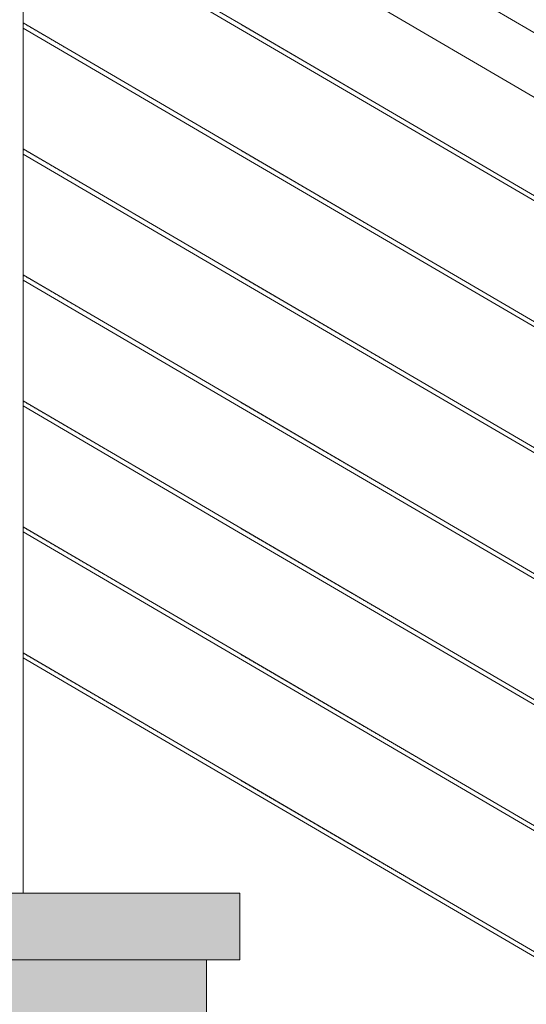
# Model space of a CAD drawing. Header units: millimetres. Extents: x -101298 to -58298, y 45839 to 66839.
# Tile 51 of 124: x -83965 to -83509, y 54715 to 55601. Entities that reach past the tile are written whole.
import ezdxf

# ---------------------------------------------------------------- set-up
doc = ezdxf.new("R2010")
doc.units = ezdxf.units.MM
doc.header["$MEASUREMENT"] = 0
doc.linetypes.add('Wipeout_Contour', pattern=[1000, 0, -1000])
doc.layers.add('Nowe_Konstrukcja - Schody', color=7, linetype='Continuous')
doc.layers.add('Nowe_Konstrukcja - Ściany zew', color=7, linetype='Continuous')
for name, color, linetype, lineweight, true_color in [('Nowe_Konstrukcja - Schody_Nr_pióra__101', 250, 'Continuous', 13, 0x333333), ('Nowe_Konstrukcja - Schody_Nr_pióra__116', 7, 'Continuous', 13, 0xcccccc), ('Nowe_Konstrukcja - Stropy_Nr_pióra__23', 7, 'Continuous', 13, 0x858585)]:
    doc.layers.add(name, color=color, linetype=linetype, lineweight=lineweight, true_color=true_color)
doc.layers.add('Nowe_Konstrukcja - Schody_Nr_pióra__3', color=7, linetype='Continuous', lineweight=13)
doc.layers.add('Nowe_Konstrukcja - Stropy_Nr_pióra__21', color=7, linetype='Continuous', lineweight=20)

msp = doc.modelspace()

# ---------------------------------------------------------------- wipeouts: each hides what was drawn before it
at = {"color": 254, "linetype": 'Wipeout_Contour', "lineweight": 0, "ltscale": 3609907.870501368}
msp.add_wipeout([(-84577.26, 55341.39), (-84638.23, 55305.76), (-84607.26, 55305.76), (-84607.26, 55245.76), (-84637.26, 55245.76), (-84637.26, 55142.13), (-84327.26, 55142.13), (-84327.26, 55082.13), (-84357.26, 55082.13), (-84357.26, 54978.49), (-84047.26, 54978.49), (-84047.26, 54918.49), (-84077.26, 54918.49), (-84077.26, 54814.85), (-83767.26, 54814.85), (-83767.26, 54754.85), (-83797.26, 54754.85), (-83797.26, 54651.22), (-83487.26, 54651.22), (-83487.26, 54591.22), (-83517.26, 54591.22), (-83517.26, 54487.58), (-83207.26, 54487.58), (-83207.26, 54427.58), (-83237.26, 54427.58), (-83237.26, 54323.95), (-83062.26, 54323.95), (-83062.26, 54500.53), (-83488.27, 54749.49), (-83768.27, 54913.13), (-83962.26, 55026.5), (-83962.26, 54814.86), (-84012.26, 54814.86), (-84012.26, 55055.72), (-84328.27, 55240.4), (-84539.17, 55363.65)], dxfattribs=at).dxf.layer = 'Nowe_Konstrukcja - Ściany zew'

# ---------------------------------------------------------------- next in the draw order: wipeouts: each hides what was drawn before it
at = {"color": 254, "linetype": 'Wipeout_Contour', "lineweight": 0, "ltscale": 800720.237651}
msp.add_wipeout([(-83962.26, 55257.8), (-83766.25, 55143.25), (-83486.25, 54979.61), (-83062.26, 54731.83), (-83062.26, 54840.53), (-83488.27, 55089.49), (-83768.27, 55253.13), (-83962.26, 55366.5)], dxfattribs=at).dxf.layer = 'Nowe_Konstrukcja - Ściany zew'

# ---------------------------------------------------------------- next in the draw order: wipeouts: each hides what was drawn before it
at = {"color": 254, "linetype": 'Wipeout_Contour', "lineweight": 0, "ltscale": 902972.924659}
msp.add_wipeout([(-83957.39, 55703.65), (-83962.26, 55700.8), (-83962.26, 55597.8), (-83766.25, 55483.25), (-83486.25, 55319.61), (-83062.26, 55071.83), (-83062.26, 55180.53), (-83488.27, 55429.49), (-83768.27, 55593.13)], dxfattribs=at).dxf.layer = 'Nowe_Konstrukcja - Ściany zew'

# ---------------------------------------------------------------- next in the draw order: wipeouts: each hides what was drawn before it
at = {"color": 254, "linetype": 'Wipeout_Contour', "lineweight": 0, "ltscale": 1001311.384778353}
msp.add_wipeout([(-83962.26, 55593.17), (-83962.26, 55484.47), (-83766.25, 55369.92), (-83486.25, 55206.28), (-83206.25, 55042.64), (-83062.26, 54958.49), (-83062.26, 55067.19), (-83208.27, 55152.52), (-83488.27, 55316.16), (-83768.27, 55479.8)], dxfattribs=at).dxf.layer = 'Nowe_Konstrukcja - Ściany zew'

# ---------------------------------------------------------------- next in the draw order: wipeouts: each hides what was drawn before it
at = {"color": 254, "linetype": 'Wipeout_Contour', "lineweight": 0, "ltscale": 899301.103644}
msp.add_wipeout([(-83962.26, 55139.83), (-83962.26, 55031.13), (-83766.25, 54916.58), (-83486.25, 54752.95), (-83062.26, 54505.16), (-83062.26, 54613.86), (-83208.27, 54699.19), (-83488.27, 54862.83), (-83768.27, 55026.46)], dxfattribs=at).dxf.layer = 'Nowe_Konstrukcja - Ściany zew'

# ---------------------------------------------------------------- next in the draw order: wipeouts: each hides what was drawn before it
at = {"color": 254, "linetype": 'Wipeout_Contour', "lineweight": 0, "ltscale": 801219.564267}
msp.add_wipeout([(-83768.27, 55366.46), (-83962.26, 55479.83), (-83962.26, 55371.13), (-83766.25, 55256.58), (-83486.25, 55092.95), (-83062.26, 54845.16), (-83062.26, 54953.86), (-83488.27, 55202.83)], dxfattribs=at).dxf.layer = 'Nowe_Konstrukcja - Ściany zew'

# ---------------------------------------------------------------- next in the draw order: wipeouts: each hides what was drawn before it
at = {"color": 254, "linetype": 'Wipeout_Contour', "lineweight": 0, "ltscale": 800221.626856}
msp.add_wipeout([(-83768.27, 55139.8), (-83962.26, 55253.17), (-83962.26, 55144.47), (-83766.25, 55029.92), (-83486.25, 54866.28), (-83062.26, 54618.49), (-83062.26, 54727.19), (-83488.27, 54976.16)], dxfattribs=at).dxf.layer = 'Nowe_Konstrukcja - Ściany zew'

# ---------------------------------------------------------------- next in the draw order: linework, layer by layer
at = {"layer": 'Nowe_Konstrukcja - Schody_Nr_pióra__3', "color": 7, "linetype": 'Continuous', "lineweight": 13}
msp.add_line((-83797.26, 54651.22), (-83797.26, 54754.85), dxfattribs=at)

# ---------------------------------------------------------------- next in the draw order: wipeouts: each hides what was drawn before it
at = {"color": 254, "linetype": 'Wipeout_Contour', "lineweight": 0, "ltscale": 402300.5642}
msp.add_wipeout([(-84012.26, 54814.86), (-83962.26, 54814.86), (-83962.26, 55843.43), (-84012.26, 55843.43)], dxfattribs=at).dxf.layer = 'Nowe_Konstrukcja - Schody'
at = {"color": 254, "linetype": 'Wipeout_Contour', "lineweight": 0, "ltscale": 400003.269875}
msp.add_wipeout([(-83488.27, 54749.49), (-83487.98, 54750), (-83767.98, 54913.63), (-83768.27, 54913.13)], dxfattribs=at).dxf.layer = 'Nowe_Konstrukcja - Schody'
at = {"color": 254, "linetype": 'Wipeout_Contour', "lineweight": 0, "ltscale": 601068.340228}
msp.add_wipeout([(-83877.52, 55750.33), (-83953.43, 55705.97), (-83486.25, 55432.95), (-83206.25, 55269.31), (-83062.26, 55185.16), (-83062.26, 55273.89)], dxfattribs=at).dxf.layer = 'Nowe_Konstrukcja - Ściany zew'

# ---------------------------------------------------------------- next in the draw order: wipeouts: each hides what was drawn before it
at = {"color": 254, "linetype": 'Wipeout_Contour', "lineweight": 0, "ltscale": 401761.597129}
msp.add_wipeout([(-83499.88, 55529.63), (-83498.92, 55531.28), (-83778.92, 55694.91), (-83779.88, 55693.27)], dxfattribs=at).dxf.layer = 'Nowe_Konstrukcja - Schody'
at = {"color": 254, "linetype": 'Wipeout_Contour', "lineweight": 0, "ltscale": 400003.766751}
msp.add_wipeout([(-83487.26, 54751.22), (-83486.55, 54752.44), (-83766.55, 54916.08), (-83767.26, 54914.86)], dxfattribs=at).dxf.layer = 'Nowe_Konstrukcja - Schody'

# ---------------------------------------------------------------- next in the draw order: wipeouts: each hides what was drawn before it
at = {"color": 254, "linetype": 'Wipeout_Contour', "lineweight": 0, "ltscale": 401762.445032}
msp.add_wipeout([(-83498.92, 55531.28), (-83496.18, 55535.96), (-83776.18, 55699.59), (-83778.92, 55694.91)], dxfattribs=at).dxf.layer = 'Nowe_Konstrukcja - Schody'
at = {"color": 254, "linetype": 'Wipeout_Contour', "lineweight": 0, "ltscale": 400003.972603}
msp.add_wipeout([(-83486.55, 54752.44), (-83486.25, 54752.95), (-83766.25, 54916.58), (-83766.55, 54916.08)], dxfattribs=at).dxf.layer = 'Nowe_Konstrukcja - Schody'

# ---------------------------------------------------------------- next in the draw order: hatches: boundary and pattern name
at = {"layer": 'Nowe_Konstrukcja - Schody_Nr_pióra__116', "linetype": 'Continuous', "lineweight": 13, "true_color": 0xcccccc}
msp.add_hatch(color=254, dxfattribs=at).paths.add_polyline_path([(-84077.26, 54754.85), (-83767.26, 54754.85), (-83767.26, 54814.85), (-84077.26, 54814.85)])

# ---------------------------------------------------------------- next in the draw order: linework, layer by layer
at = {"layer": 'Nowe_Konstrukcja - Schody_Nr_pióra__3', "color": 7, "linetype": 'Continuous', "lineweight": 13}
for p, q in [((-84077.26, 54814.85), (-83767.26, 54814.85)), ((-83767.26, 54754.85), (-83767.26, 54814.85)), ((-83797.26, 54754.85), (-83767.26, 54754.85))]:
    msp.add_line(p, q, dxfattribs=at)

# ---------------------------------------------------------------- next in the draw order: wipeouts: each hides what was drawn before it
at = {"color": 254, "linetype": 'Wipeout_Contour', "lineweight": 0, "ltscale": 401764.013043}
msp.add_wipeout([(-83496.18, 55535.96), (-83492.09, 55542.96), (-83772.09, 55706.6), (-83776.18, 55699.59)], dxfattribs=at).dxf.layer = 'Nowe_Konstrukcja - Schody'
at = {"color": 254, "linetype": 'Wipeout_Contour', "lineweight": 0, "ltscale": 401100.158809}
msp.add_wipeout([(-83767.98, 54913.63), (-83962.26, 55027.18), (-83962.26, 55026.5), (-83768.27, 54913.13)], dxfattribs=at).dxf.layer = 'Nowe_Konstrukcja - Schody'

# ---------------------------------------------------------------- next in the draw order: wipeouts: each hides what was drawn before it
at = {"color": 254, "linetype": 'Wipeout_Contour', "lineweight": 0, "ltscale": 401766.064347}
msp.add_wipeout([(-83492.09, 55542.96), (-83487.26, 55551.22), (-83767.26, 55714.86), (-83772.09, 55706.6)], dxfattribs=at).dxf.layer = 'Nowe_Konstrukcja - Schody'
at = {"color": 254, "linetype": 'Wipeout_Contour', "lineweight": 0, "ltscale": 401103.469494}
msp.add_wipeout([(-83766.55, 54916.08), (-83962.26, 55030.45), (-83962.26, 55028.82), (-83767.26, 54914.86)], dxfattribs=at).dxf.layer = 'Nowe_Konstrukcja - Schody'

# ---------------------------------------------------------------- next in the draw order: wipeouts: each hides what was drawn before it
at = {"color": 254, "linetype": 'Wipeout_Contour', "lineweight": 0, "ltscale": 401768.287999}
msp.add_wipeout([(-83487.26, 55551.22), (-83482.44, 55559.48), (-83762.44, 55723.12), (-83767.26, 55714.86)], dxfattribs=at).dxf.layer = 'Nowe_Konstrukcja - Schody'
at = {"color": 254, "linetype": 'Wipeout_Contour', "lineweight": 0, "ltscale": 401104.845024}
msp.add_wipeout([(-83766.25, 54916.58), (-83962.26, 55031.13), (-83962.26, 55030.45), (-83766.55, 54916.08)], dxfattribs=at).dxf.layer = 'Nowe_Konstrukcja - Schody'

# ---------------------------------------------------------------- next in the draw order: wipeouts: each hides what was drawn before it
at = {"color": 254, "linetype": 'Wipeout_Contour', "lineweight": 0, "ltscale": 401770.345466}
msp.add_wipeout([(-83482.44, 55559.48), (-83478.34, 55566.48), (-83758.34, 55730.12), (-83762.44, 55723.12)], dxfattribs=at).dxf.layer = 'Nowe_Konstrukcja - Schody'
at = {"color": 254, "linetype": 'Wipeout_Contour', "lineweight": 0, "ltscale": 400252.017193}
msp.add_wipeout([(-83488.27, 54862.83), (-83487.98, 54863.33), (-83767.98, 55026.97), (-83768.27, 55026.46)], dxfattribs=at).dxf.layer = 'Nowe_Konstrukcja - Schody'

# ---------------------------------------------------------------- next in the draw order: wipeouts: each hides what was drawn before it
at = {"color": 254, "linetype": 'Wipeout_Contour', "lineweight": 0, "ltscale": 401771.922174}
msp.add_wipeout([(-83478.34, 55566.48), (-83475.61, 55571.16), (-83755.61, 55734.8), (-83758.34, 55730.12)], dxfattribs=at).dxf.layer = 'Nowe_Konstrukcja - Schody'
at = {"color": 254, "linetype": 'Wipeout_Contour', "lineweight": 0, "ltscale": 400252.523203}
msp.add_wipeout([(-83487.26, 54864.55), (-83486.55, 54865.77), (-83766.55, 55029.41), (-83767.26, 55028.19)], dxfattribs=at).dxf.layer = 'Nowe_Konstrukcja - Schody'

# ---------------------------------------------------------------- next in the draw order: wipeouts: each hides what was drawn before it
at = {"color": 254, "linetype": 'Wipeout_Contour', "lineweight": 0, "ltscale": 401772.77618}
msp.add_wipeout([(-83475.61, 55571.16), (-83474.65, 55572.8), (-83754.65, 55736.44), (-83755.61, 55734.8)], dxfattribs=at).dxf.layer = 'Nowe_Konstrukcja - Schody'
at = {"color": 254, "linetype": 'Wipeout_Contour', "lineweight": 0, "ltscale": 400252.732839}
msp.add_wipeout([(-83486.55, 54865.77), (-83486.25, 54866.28), (-83766.25, 55029.92), (-83766.55, 55029.41)], dxfattribs=at).dxf.layer = 'Nowe_Konstrukcja - Schody'

# ---------------------------------------------------------------- next in the draw order: linework, layer by layer
at = {"layer": 'Nowe_Konstrukcja - Schody_Nr_pióra__101', "color": 250, "linetype": 'Continuous', "lineweight": 13, "true_color": 0x333333}
for p, q in [((-83488.27, 54749.49), (-83768.27, 54913.13)), ((-83486.25, 54752.95), (-83766.25, 54916.58))]:
    msp.add_line(p, q, dxfattribs=at)

# ---------------------------------------------------------------- next in the draw order: wipeouts: each hides what was drawn before it
at = {"color": 254, "linetype": 'Wipeout_Contour', "lineweight": 0, "ltscale": 401348.852244}
msp.add_wipeout([(-83767.98, 55026.97), (-83962.26, 55140.51), (-83962.26, 55139.83), (-83768.27, 55026.46)], dxfattribs=at).dxf.layer = 'Nowe_Konstrukcja - Schody'

# ---------------------------------------------------------------- next in the draw order: wipeouts: each hides what was drawn before it
at = {"color": 254, "linetype": 'Wipeout_Contour', "lineweight": 0, "ltscale": 401352.1719}
msp.add_wipeout([(-83766.55, 55029.41), (-83962.26, 55143.79), (-83962.26, 55142.15), (-83767.26, 55028.19)], dxfattribs=at).dxf.layer = 'Nowe_Konstrukcja - Schody'

# ---------------------------------------------------------------- next in the draw order: wipeouts: each hides what was drawn before it
at = {"color": 254, "linetype": 'Wipeout_Contour', "lineweight": 0, "ltscale": 401353.551139}
msp.add_wipeout([(-83766.25, 55029.92), (-83962.26, 55144.47), (-83962.26, 55143.79), (-83766.55, 55029.41)], dxfattribs=at).dxf.layer = 'Nowe_Konstrukcja - Schody'

# ---------------------------------------------------------------- next in the draw order: wipeouts: each hides what was drawn before it
at = {"color": 254, "linetype": 'Wipeout_Contour', "lineweight": 0, "ltscale": 400501.123152}
msp.add_wipeout([(-83488.27, 54976.16), (-83487.98, 54976.66), (-83767.98, 55140.3), (-83768.27, 55139.8)], dxfattribs=at).dxf.layer = 'Nowe_Konstrukcja - Schody'

# ---------------------------------------------------------------- next in the draw order: wipeouts: each hides what was drawn before it
at = {"color": 254, "linetype": 'Wipeout_Contour', "lineweight": 0, "ltscale": 400501.638285}
msp.add_wipeout([(-83487.26, 54977.89), (-83486.55, 54979.11), (-83766.55, 55142.74), (-83767.26, 55141.52)], dxfattribs=at).dxf.layer = 'Nowe_Konstrukcja - Schody'

# ---------------------------------------------------------------- next in the draw order: wipeouts: each hides what was drawn before it
at = {"color": 254, "linetype": 'Wipeout_Contour', "lineweight": 0, "ltscale": 400501.8517}
msp.add_wipeout([(-83486.55, 54979.11), (-83486.25, 54979.61), (-83766.25, 55143.25), (-83766.55, 55142.74)], dxfattribs=at).dxf.layer = 'Nowe_Konstrukcja - Schody'

# ---------------------------------------------------------------- next in the draw order: linework, layer by layer
at = {"layer": 'Nowe_Konstrukcja - Schody_Nr_pióra__101', "color": 250, "linetype": 'Continuous', "lineweight": 13, "true_color": 0x333333}
for p, q in [((-83766.25, 54916.58), (-83962.26, 55031.13)), ((-83768.27, 54913.13), (-83962.26, 55026.5)), ((-83488.27, 54862.83), (-83768.27, 55026.46)), ((-83486.25, 54866.28), (-83766.25, 55029.92))]:
    msp.add_line(p, q, dxfattribs=at)

# ---------------------------------------------------------------- next in the draw order: wipeouts: each hides what was drawn before it
at = {"color": 254, "linetype": 'Wipeout_Contour', "lineweight": 0, "ltscale": 401597.903389}
msp.add_wipeout([(-83767.98, 55140.3), (-83962.26, 55253.85), (-83962.26, 55253.17), (-83768.27, 55139.8)], dxfattribs=at).dxf.layer = 'Nowe_Konstrukcja - Schody'

# ---------------------------------------------------------------- next in the draw order: wipeouts: each hides what was drawn before it
at = {"color": 254, "linetype": 'Wipeout_Contour', "lineweight": 0, "ltscale": 401601.232013}
msp.add_wipeout([(-83766.55, 55142.74), (-83962.26, 55257.12), (-83962.26, 55255.48), (-83767.26, 55141.52)], dxfattribs=at).dxf.layer = 'Nowe_Konstrukcja - Schody'

# ---------------------------------------------------------------- next in the draw order: wipeouts: each hides what was drawn before it
at = {"color": 254, "linetype": 'Wipeout_Contour', "lineweight": 0, "ltscale": 401602.614971}
msp.add_wipeout([(-83766.25, 55143.25), (-83962.26, 55257.8), (-83962.26, 55257.12), (-83766.55, 55142.74)], dxfattribs=at).dxf.layer = 'Nowe_Konstrukcja - Schody'

# ---------------------------------------------------------------- next in the draw order: wipeouts: each hides what was drawn before it
at = {"color": 254, "linetype": 'Wipeout_Contour', "lineweight": 0, "ltscale": 400750.587084}
msp.add_wipeout([(-83488.27, 55089.49), (-83487.98, 55090), (-83767.98, 55253.63), (-83768.27, 55253.13)], dxfattribs=at).dxf.layer = 'Nowe_Konstrukcja - Schody'

# ---------------------------------------------------------------- next in the draw order: wipeouts: each hides what was drawn before it
at = {"color": 254, "linetype": 'Wipeout_Contour', "lineweight": 0, "ltscale": 400751.111328}
msp.add_wipeout([(-83487.26, 55091.22), (-83486.55, 55092.44), (-83766.55, 55256.08), (-83767.26, 55254.86)], dxfattribs=at).dxf.layer = 'Nowe_Konstrukcja - Schody'

# ---------------------------------------------------------------- next in the draw order: wipeouts: each hides what was drawn before it
at = {"color": 254, "linetype": 'Wipeout_Contour', "lineweight": 0, "ltscale": 400751.328516}
msp.add_wipeout([(-83486.55, 55092.44), (-83486.25, 55092.95), (-83766.25, 55256.58), (-83766.55, 55256.08)], dxfattribs=at).dxf.layer = 'Nowe_Konstrukcja - Schody'

# ---------------------------------------------------------------- next in the draw order: linework, layer by layer
at = {"layer": 'Nowe_Konstrukcja - Schody_Nr_pióra__101', "color": 250, "linetype": 'Continuous', "lineweight": 13, "true_color": 0x333333}
for p, q in [((-83766.25, 55029.92), (-83962.26, 55144.47)), ((-83768.27, 55026.46), (-83962.26, 55139.83)), ((-83488.27, 54976.16), (-83768.27, 55139.8)), ((-83486.25, 54979.61), (-83766.25, 55143.25))]:
    msp.add_line(p, q, dxfattribs=at)

# ---------------------------------------------------------------- next in the draw order: wipeouts: each hides what was drawn before it
at = {"color": 254, "linetype": 'Wipeout_Contour', "lineweight": 0, "ltscale": 401847.311615}
msp.add_wipeout([(-83767.98, 55253.63), (-83962.26, 55367.18), (-83962.26, 55366.5), (-83768.27, 55253.13)], dxfattribs=at).dxf.layer = 'Nowe_Konstrukcja - Schody'

# ---------------------------------------------------------------- next in the draw order: wipeouts: each hides what was drawn before it
at = {"color": 254, "linetype": 'Wipeout_Contour', "lineweight": 0, "ltscale": 401850.649182}
msp.add_wipeout([(-83766.55, 55256.08), (-83962.26, 55370.45), (-83962.26, 55368.82), (-83767.26, 55254.86)], dxfattribs=at).dxf.layer = 'Nowe_Konstrukcja - Schody'

# ---------------------------------------------------------------- next in the draw order: wipeouts: each hides what was drawn before it
at = {"color": 254, "linetype": 'Wipeout_Contour', "lineweight": 0, "ltscale": 401852.035846}
msp.add_wipeout([(-83766.25, 55256.58), (-83962.26, 55371.13), (-83962.26, 55370.45), (-83766.55, 55256.08)], dxfattribs=at).dxf.layer = 'Nowe_Konstrukcja - Schody'

# ---------------------------------------------------------------- next in the draw order: wipeouts: each hides what was drawn before it
at = {"color": 254, "linetype": 'Wipeout_Contour', "lineweight": 0, "ltscale": 401000.408321}
msp.add_wipeout([(-83488.27, 55202.83), (-83487.98, 55203.33), (-83767.98, 55366.97), (-83768.27, 55366.46)], dxfattribs=at).dxf.layer = 'Nowe_Konstrukcja - Schody'

# ---------------------------------------------------------------- next in the draw order: wipeouts: each hides what was drawn before it
at = {"color": 254, "linetype": 'Wipeout_Contour', "lineweight": 0, "ltscale": 401000.941663}
msp.add_wipeout([(-83487.26, 55204.55), (-83486.55, 55205.77), (-83766.55, 55369.41), (-83767.26, 55368.19)], dxfattribs=at).dxf.layer = 'Nowe_Konstrukcja - Schody'

# ---------------------------------------------------------------- next in the draw order: wipeouts: each hides what was drawn before it
at = {"color": 254, "linetype": 'Wipeout_Contour', "lineweight": 0, "ltscale": 401001.16262}
msp.add_wipeout([(-83486.55, 55205.77), (-83486.25, 55206.28), (-83766.25, 55369.92), (-83766.55, 55369.41)], dxfattribs=at).dxf.layer = 'Nowe_Konstrukcja - Schody'

# ---------------------------------------------------------------- next in the draw order: linework, layer by layer
at = {"layer": 'Nowe_Konstrukcja - Schody_Nr_pióra__101', "color": 250, "linetype": 'Continuous', "lineweight": 13, "true_color": 0x333333}
for p, q in [((-83766.25, 55143.25), (-83962.26, 55257.8)), ((-83486.25, 55092.95), (-83766.25, 55256.58)), ((-83768.27, 55139.8), (-83962.26, 55253.17)), ((-83488.27, 55089.49), (-83768.27, 55253.13))]:
    msp.add_line(p, q, dxfattribs=at)

# ---------------------------------------------------------------- next in the draw order: wipeouts: each hides what was drawn before it
at = {"color": 254, "linetype": 'Wipeout_Contour', "lineweight": 0, "ltscale": 402097.076249}
msp.add_wipeout([(-83767.98, 55366.97), (-83962.26, 55480.51), (-83962.26, 55479.83), (-83768.27, 55366.46)], dxfattribs=at).dxf.layer = 'Nowe_Konstrukcja - Schody'

# ---------------------------------------------------------------- next in the draw order: wipeouts: each hides what was drawn before it
at = {"color": 254, "linetype": 'Wipeout_Contour', "lineweight": 0, "ltscale": 402100.422728}
msp.add_wipeout([(-83766.55, 55369.41), (-83962.26, 55483.79), (-83962.26, 55482.15), (-83767.26, 55368.19)], dxfattribs=at).dxf.layer = 'Nowe_Konstrukcja - Schody'

# ---------------------------------------------------------------- next in the draw order: wipeouts: each hides what was drawn before it
at = {"color": 254, "linetype": 'Wipeout_Contour', "lineweight": 0, "ltscale": 402101.813092}
msp.add_wipeout([(-83766.25, 55369.92), (-83962.26, 55484.47), (-83962.26, 55483.79), (-83766.55, 55369.41)], dxfattribs=at).dxf.layer = 'Nowe_Konstrukcja - Schody'

# ---------------------------------------------------------------- next in the draw order: wipeouts: each hides what was drawn before it
at = {"color": 254, "linetype": 'Wipeout_Contour', "lineweight": 0, "ltscale": 401250.586194}
msp.add_wipeout([(-83488.27, 55316.16), (-83487.98, 55316.66), (-83767.98, 55480.3), (-83768.27, 55479.8)], dxfattribs=at).dxf.layer = 'Nowe_Konstrukcja - Schody'

# ---------------------------------------------------------------- next in the draw order: wipeouts: each hides what was drawn before it
at = {"color": 254, "linetype": 'Wipeout_Contour', "lineweight": 0, "ltscale": 401251.128624}
msp.add_wipeout([(-83487.26, 55317.89), (-83486.55, 55319.11), (-83766.55, 55482.74), (-83767.26, 55481.52)], dxfattribs=at).dxf.layer = 'Nowe_Konstrukcja - Schody'

# ---------------------------------------------------------------- next in the draw order: wipeouts: each hides what was drawn before it
at = {"color": 254, "linetype": 'Wipeout_Contour', "lineweight": 0, "ltscale": 401251.353345}
msp.add_wipeout([(-83486.55, 55319.11), (-83486.25, 55319.61), (-83766.25, 55483.25), (-83766.55, 55482.74)], dxfattribs=at).dxf.layer = 'Nowe_Konstrukcja - Schody'

# ---------------------------------------------------------------- next in the draw order: hatches: boundary and pattern name
at = {"layer": 'Nowe_Konstrukcja - Stropy_Nr_pióra__23', "linetype": 'Continuous', "lineweight": 13, "true_color": 0x858585}
h = msp.add_hatch(dxfattribs=at)
h.set_pattern_fill('Beton_zbrojony_0001', color=252, style=0, pattern_type=2)
h.set_pattern_definition([(45, (0, 0), (-91.92388, 91.92388), []), (45, (-45.96, 45.96), (-91.92388, 91.92388), [97.5, -32.5])])
h.paths.add_polyline_path([(-86768.24, 55409.24), (-86767.63, 55209.4), (-86527.79, 55209.4), (-86507.79, 55209.4), (-86487.26, 55209.4), (-85251.42, 55209.4), (-82737.89, 53740.45), (-82677.26, 53705.02), (-82619.32, 53671.16), (-82618.75, 53670.82), (-82617.36, 53670.02), (-82615.98, 53669.21), (-82615.4, 53668.87), (-82551.21, 53631.35), (-82397.26, 53541.39), (-82271.21, 53467.72), (-82117.26, 53377.75), (-82110.83, 53373.99), (-82102.97, 53369.4), (-82095.9, 53369.4), (-82088.31, 53369.4), (-82088.31, 53349.4), (-70567.79, 53349.4), (-70567.79, 53149.55), (-70327.79, 53149.55), (-70327.79, 53549.4), (-70327.79, 54569.4), (-70567.79, 54569.4), (-70567.79, 53549.4), (-82088.31, 53549.4), (-82088.31, 53599.4), (-82088.31, 53649.4), (-82088.31, 53669.4), (-82117.26, 53669.4), (-82117.26, 53773.04), (-82222.21, 53773.04), (-82397.26, 53773.04), (-82397.26, 53936.67), (-82677.26, 53936.67), (-82677.26, 53996.67), (-82677.26, 54100.31), (-82957.26, 54100.31), (-82957.26, 54263.95), (-83237.26, 54263.95), (-83237.26, 54323.95), (-83237.26, 54427.58), (-83517.26, 54427.58), (-83517.26, 54487.58), (-83517.26, 54591.22), (-83797.26, 54591.22), (-83797.26, 54651.22), (-83797.26, 54754.85), (-84077.26, 54754.85), (-84077.26, 54814.85), (-84077.26, 54918.49), (-84357.26, 54918.49), (-84357.26, 54978.49), (-84357.26, 55082.13), (-84637.26, 55082.13), (-84637.26, 55142.13), (-84637.26, 55245.76), (-84917.26, 55245.76), (-84917.26, 55305.76), (-84917.26, 55409.4), (-84999.72, 55409.4), (-86507.79, 55409.4), (-86527.42, 55409.4)])

# ---------------------------------------------------------------- next in the draw order: linework, layer by layer
at = {"layer": 'Nowe_Konstrukcja - Schody_Nr_pióra__101', "color": 250, "linetype": 'Continuous', "lineweight": 13, "true_color": 0x333333}
for p, q in [((-83766.25, 55256.58), (-83962.26, 55371.13)), ((-83486.25, 55206.28), (-83766.25, 55369.92)), ((-83768.27, 55253.13), (-83962.26, 55366.5)), ((-83488.27, 55202.83), (-83768.27, 55366.46))]:
    msp.add_line(p, q, dxfattribs=at)
at = {"layer": 'Nowe_Konstrukcja - Stropy_Nr_pióra__21', "color": 7, "linetype": 'Continuous', "lineweight": 20, "flags": 128}
msp.add_lwpolyline([(-82957.26, 54263.95), (-83237.26, 54263.95), (-83237.26, 54323.95), (-83237.26, 54427.58), (-83517.26, 54427.58), (-83517.26, 54487.58), (-83517.26, 54591.22), (-83797.26, 54591.22), (-83797.26, 54651.22), (-83797.26, 54754.85), (-84077.26, 54754.85), (-84077.26, 54814.85), (-84077.26, 54918.49), (-84357.26, 54918.49), (-84357.26, 54978.49), (-84357.26, 55082.13), (-84637.26, 55082.13), (-84637.26, 55142.13), (-84637.26, 55245.76), (-84917.26, 55245.76), (-84917.26, 55305.76), (-84917.26, 55409.4), (-84999.72, 55409.4)], dxfattribs=at)

# ---------------------------------------------------------------- next in the draw order: wipeouts: each hides what was drawn before it
at = {"color": 254, "linetype": 'Wipeout_Contour', "lineweight": 0, "ltscale": 402347.196591}
msp.add_wipeout([(-83767.98, 55480.3), (-83962.26, 55593.85), (-83962.26, 55593.17), (-83768.27, 55479.8)], dxfattribs=at).dxf.layer = 'Nowe_Konstrukcja - Schody'

# ---------------------------------------------------------------- next in the draw order: wipeouts: each hides what was drawn before it
at = {"color": 254, "linetype": 'Wipeout_Contour', "lineweight": 0, "ltscale": 402350.552004}
msp.add_wipeout([(-83766.55, 55482.74), (-83962.26, 55597.12), (-83962.26, 55595.48), (-83767.26, 55481.52)], dxfattribs=at).dxf.layer = 'Nowe_Konstrukcja - Schody'

# ---------------------------------------------------------------- next in the draw order: wipeouts: each hides what was drawn before it
at = {"color": 254, "linetype": 'Wipeout_Contour', "lineweight": 0, "ltscale": 402351.946052}
msp.add_wipeout([(-83766.25, 55483.25), (-83962.26, 55597.8), (-83962.26, 55597.12), (-83766.55, 55482.74)], dxfattribs=at).dxf.layer = 'Nowe_Konstrukcja - Schody'

# ---------------------------------------------------------------- next in the draw order: wipeouts: each hides what was drawn before it
at = {"color": 254, "linetype": 'Wipeout_Contour', "lineweight": 0, "ltscale": 401501.120038}
msp.add_wipeout([(-83488.27, 55429.49), (-83487.98, 55430), (-83767.98, 55593.63), (-83768.27, 55593.13)], dxfattribs=at).dxf.layer = 'Nowe_Konstrukcja - Schody'

# ---------------------------------------------------------------- next in the draw order: wipeouts: each hides what was drawn before it
at = {"color": 254, "linetype": 'Wipeout_Contour', "lineweight": 0, "ltscale": 401501.671543}
msp.add_wipeout([(-83487.26, 55431.22), (-83486.55, 55432.44), (-83766.55, 55596.08), (-83767.26, 55594.86)], dxfattribs=at).dxf.layer = 'Nowe_Konstrukcja - Schody'

# ---------------------------------------------------------------- next in the draw order: wipeouts: each hides what was drawn before it
at = {"color": 254, "linetype": 'Wipeout_Contour', "lineweight": 0, "ltscale": 401501.900023}
msp.add_wipeout([(-83486.55, 55432.44), (-83486.25, 55432.95), (-83766.25, 55596.58), (-83766.55, 55596.08)], dxfattribs=at).dxf.layer = 'Nowe_Konstrukcja - Schody'

# ---------------------------------------------------------------- next in the draw order: linework, layer by layer
at = {"layer": 'Nowe_Konstrukcja - Schody_Nr_pióra__101', "color": 250, "linetype": 'Continuous', "lineweight": 13, "true_color": 0x333333}
for p, q in [((-83474.65, 55572.8), (-83754.65, 55736.44)), ((-83766.25, 55369.92), (-83962.26, 55484.47)), ((-83768.27, 55366.46), (-83962.26, 55479.83)), ((-83488.27, 55316.16), (-83768.27, 55479.8)), ((-83486.25, 55319.61), (-83766.25, 55483.25))]:
    msp.add_line(p, q, dxfattribs=at)

# ---------------------------------------------------------------- next in the draw order: wipeouts: each hides what was drawn before it
at = {"color": 254, "linetype": 'Wipeout_Contour', "lineweight": 0, "ltscale": 402597.672023}
msp.add_wipeout([(-83767.98, 55593.63), (-83962.26, 55707.18), (-83962.26, 55706.5), (-83768.27, 55593.13)], dxfattribs=at).dxf.layer = 'Nowe_Konstrukcja - Schody'

# ---------------------------------------------------------------- next in the draw order: wipeouts: each hides what was drawn before it
at = {"color": 254, "linetype": 'Wipeout_Contour', "lineweight": 0, "ltscale": 402601.036329}
msp.add_wipeout([(-83766.55, 55596.08), (-83962.26, 55710.45), (-83962.26, 55708.82), (-83767.26, 55594.86)], dxfattribs=at).dxf.layer = 'Nowe_Konstrukcja - Schody'

# ---------------------------------------------------------------- next in the draw order: wipeouts: each hides what was drawn before it
at = {"color": 254, "linetype": 'Wipeout_Contour', "lineweight": 0, "ltscale": 402602.434073}
msp.add_wipeout([(-83766.25, 55596.58), (-83962.26, 55711.13), (-83962.26, 55710.45), (-83766.55, 55596.08)], dxfattribs=at).dxf.layer = 'Nowe_Konstrukcja - Schody'

# ---------------------------------------------------------------- next in the draw order: linework, layer by layer
at = {"layer": 'Nowe_Konstrukcja - Schody_Nr_pióra__101', "color": 250, "linetype": 'Continuous', "lineweight": 13, "true_color": 0x333333}
for p, q in [((-83962.26, 54814.86), (-83962.26, 55843.43)), ((-83766.25, 55596.58), (-83962.26, 55711.13)), ((-83768.27, 55593.13), (-83962.26, 55706.5)), ((-83499.88, 55529.63), (-83779.88, 55693.27)), ((-83766.25, 55483.25), (-83962.26, 55597.8)), ((-83768.27, 55479.8), (-83962.26, 55593.17)), ((-83488.27, 55429.49), (-83768.27, 55593.13)), ((-83486.25, 55432.95), (-83766.25, 55596.58))]:
    msp.add_line(p, q, dxfattribs=at)

doc.saveas('drawing.dxf')
